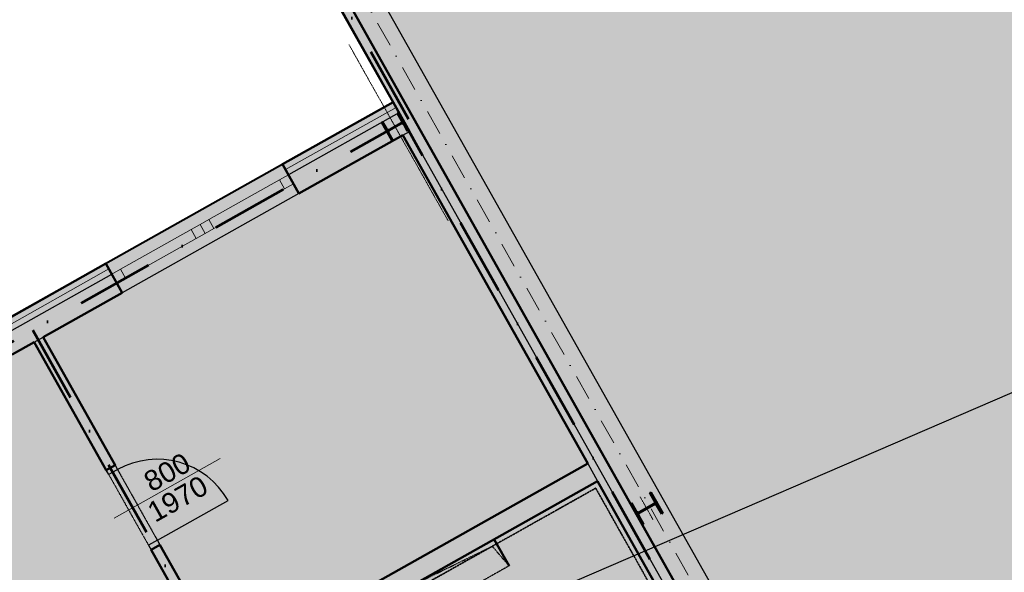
# Model space of a CAD drawing. Header units: millimetres. Extents: x 2886542 to 7567581, y -792623 to 134766.
# Tile 76 of 256: x 4191303 to 4201013, y -402259 to -396804. Entities that reach past the tile are written whole.
import ezdxf
from ezdxf.enums import TextEntityAlignment as Align

# ---------------------------------------------------------------- set-up
doc = ezdxf.new("R2010")
doc.units = ezdxf.units.MM
for name, pattern in [('ACAD_ISO12W100', [21, 12, -3, 0, -3, 0, -3]), ('DASHDOT', [1, 0.5, -0.25, 0, -0.25]), ('DASHDOTX2', [50.8, 25.4, -12.7, 0, -12.7]), ('DIVIDE', [1.25, 0.5, -0.25, 0, -0.25, 0, -0.25]), ('DOT', [0.25, 0, -0.25])]:
    doc.linetypes.add(name, pattern=pattern)
for name, color, linetype, lineweight in [('CKDVERE_', 7, 'Continuous', 25), ('CKDVERE_NADROVINOU', 1, 'DASHDOT', 18), ('CKDVERE_OSY', 1, 'Continuous', 18), ('CKDVERE_POPIS', 3, 'Continuous', 25), ('CKDVERE_ZARUBNE_RAM', 5, 'Continuous', 25), ('CKIZOLACE', 1, 'Continuous', 18), ('CKOKNA', 1, 'Continuous', 18), ('CKPROSTUPY_NADROVINOU', 7, 'DASHDOT', 25), ('CKRASTR', 7, 'DASHDOT', 18), ('CKSTENY_NADROVINOU', 7, 'DIVIDE', 25), ('CKSTENY_PODROVINOU', 7, 'Continuous', 25), ('CKSTENY_REZ', 6, 'Continuous', 50), ('CSPROFILY_OSY', 1, 'DASHDOT', 18), ('CSPROFILY_REZY', 4, 'Continuous', 50), ('IN_NS_TLUSTA', 1, 'Continuous', 40), ('obklady', 4, 'DASHDOT', 35)]:
    doc.layers.add(name, color=color, linetype=linetype, lineweight=lineweight)
doc.layers.add('CKDVERE_DORAZ', color=7, linetype='DOT', lineweight=25, plot=False)
for name, color, linetype in [('KATASTR', 7, 'Continuous'), ('požárničina', 10, 'Continuous'), ('srafy', 251, 'Continuous')]:
    doc.layers.add(name, color=color, linetype=linetype)
doc.styles.get("Standard").update_dxf_attribs({"font": 'arial.ttf'})
doc.linetypes.add('IZOLACE_POLYSTYREN_EXPANDOVANY', pattern='A,1,[224,CADKON.SHX,S=0.01,R=0,X=-0.5,Y=-1.74],-2', length=3)

# ---------------------------------------------------------------- blocks, each defined once
blk = doc.blocks.new('CK_S_EXT_HEAHEA240')
for p, q in [((-120, 115), (120, 115)), ((-120, 115), (-120, 103)), ((-120, 103), (-24.75, 103)), ((120, 103), (24.75, 103)), ((120, 115), (120, 103)), ((-3.75, -82), (-3.75, 82)), ((3.75, -82), (3.75, 82)), ((-120, -115), (-120, -103)), ((-120, -103), (-24.75, -103)), ((-120, -115), (120, -115)), ((120, -103), (24.75, -103)), ((120, -115), (120, -103))]:
    blk.add_line(p, q)
for centre, start, end in [((-24.75, 82), 0, 90), ((24.75, 82), 90, 180), ((-24.75, -82), 270, 0), ((24.75, -82), 180, 270)]:
    blk.add_arc(centre, 21, start, end)
blk = doc.blocks.new('CK_S_EXT_HEAHEA200')
for p, q in [((-100, 95), (100, 95)), ((-100, 95), (-100, 85)), ((-100, 85), (-21.25, 85)), ((-3.25, -67), (-3.25, 67)), ((3.25, -67), (3.25, 67)), ((100, 85), (21.25, 85)), ((100, 95), (100, 85)), ((-100, -95), (-100, -85)), ((-100, -85), (-21.25, -85)), ((-100, -95), (100, -95)), ((100, -85), (21.25, -85)), ((100, -95), (100, -85))]:
    blk.add_line(p, q)
for centre, start, end in [((-21.25, 67), 0, 90), ((21.25, 67), 90, 180), ((-21.25, -67), 270, 0), ((21.25, -67), 180, 270)]:
    blk.add_arc(centre, 18, start, end)
blk = doc.blocks.new('CKBL1103905120115', base_point=(-150, -450))
at = {"layer": 'CKPROSTUPY_NADROVINOU'}
for p, q in [((-150, -450), (-150, 450)), ((-150, 450), (150, 450)), ((-150, -450), (-100, 400)), ((150, 450), (-100, 400)), ((150, 450), (150, -450)), ((150, -450), (-150, -450))]:
    blk.add_line(p, q, dxfattribs=at)
blk = doc.blocks.new('skladova hala')
at = {"linetype": 'ACAD_ISO12W100', "lineweight": 0, "ltscale": 50}
h = blk.add_hatch(dxfattribs=at)
h.set_pattern_fill('AR-SAND', color=1, scale=16, style=0)
h.paths.add_polyline_path([(4241133.3, -586748.3, 1), (4241133.3, -583178.3), (4240133.3, -583178.3), (4238983.3, -583178.3), (4238883.3, -583178.3), (4238883.3, -583858.3, -0.37077), (4238092.4, -583178.3), (4237983.3, -583178.3), (4235133.3, -583178.3), (4230133.3, -583178.3), (4229383.3, -583178.3), (4225383.3, -583178.3, 1), (4225383.3, -586748.3)])
h.paths.add_polyline_path([(4238497.8, -583883.6), (4238497.8, -583160.1), (4238191.4, -583160.1), (4238191.4, -583883.6)], flags=9)
at = {"layer": 'srafy'}
h = blk.add_hatch(dxfattribs=at)
h.set_pattern_fill('ANSI31', color=250, scale=50, style=0)
h.set_pattern_definition([(45, (4138188.92, -641931), (-112.2532, 112.2532), [])])
edge = h.paths.add_edge_path()
edge.add_line((4227593.3, -578967.8), (4227593.3, -579067.8))
edge.add_line((4227593.3, -579067.8), (4229533.3, -579067.8))
edge.add_line((4229533.3, -579067.8), (4229533.3, -579057.8))
edge.add_line((4229533.3, -579057.8), (4229612.1, -579057.8))
edge.add_arc((4229612.1, -579039.8), 18, 270, 360)
edge.add_line((4229630.1, -579039.8), (4229630.1, -578972.8))
edge.add_line((4229630.1, -578972.8), (4229630.1, -578967.8))
edge.add_line((4229630.1, -578967.8), (4227593.3, -578967.8))
h.paths.add_polyline_path([(4225243.3, -578972.8), (4225243.3, -579067.8), (4226693.3, -579067.8), (4226693.3, -578967.8), (4225243.3, -578967.8)])
at = {"layer": 'CKDVERE_', "color": 250}
blk.add_line((4227543.3, -577367.8), (4227543.3, -576567.8), dxfattribs=at)
blk.add_arc((4227543.3, -577367.8), 800, 90, 180, dxfattribs=at)
at = {"layer": 'CKDVERE_DORAZ', "color": 250}
blk.add_line((4226693.3, -577467.8), (4227593.3, -577467.8), dxfattribs=at)
at = {"layer": 'CKDVERE_NADROVINOU', "color": 250}
for p, q in [((4227543.3, -577367.8), (4226743.3, -577367.8)), ((4227543.3, -577467.8), (4226743.3, -577467.8))]:
    blk.add_line(p, q, dxfattribs=at)
at = {"layer": 'CKDVERE_OSY', "color": 250}
blk.add_line((4227143.3, -576431.8), (4227143.3, -577631.8), dxfattribs=at)
at = {"layer": 'CKDVERE_ZARUBNE_RAM', "color": 250}
for p, q in [((4226693.3, -577367.8), (4226743.3, -577367.8)), ((4226693.3, -577467.8), (4226693.3, -577367.8)), ((4226743.3, -577367.8), (4226743.3, -577467.8)), ((4227593.3, -577367.8), (4227543.3, -577367.8)), ((4227543.3, -577367.8), (4227543.3, -577467.8)), ((4227593.3, -577467.8), (4227593.3, -577367.8)), ((4226743.3, -577467.8), (4226693.3, -577467.8)), ((4227543.3, -577467.8), (4227593.3, -577467.8))]:
    blk.add_line(p, q, dxfattribs=at)
at = {"layer": 'CKIZOLACE', "color": 250, "linetype": 'IZOLACE_POLYSTYREN_EXPANDOVANY', "ltscale": 1.5}
for points in [[(4224973.3, -573222.8), (4224973.3, -574472.8)], [(4224973.3, -577717.8), (4224973.3, -576472.8)]]:
    blk.add_lwpolyline(points, dxfattribs=at)
at = {"layer": 'CKOKNA', "color": 250}
for p, q in [((4225033.3, -574572.8), (4225033.3, -574472.8)), ((4225033.3, -574472.8), (4225133.3, -574472.8)), ((4225133.3, -574572.8), (4225133.3, -574472.8)), ((4225033.3, -574572.8), (4225033.3, -575372.8)), ((4225033.3, -574572.8), (4225133.3, -574572.8)), ((4225133.3, -574572.8), (4225133.3, -575372.8)), ((4225033.3, -575472.8), (4225033.3, -575372.8)), ((4225033.3, -575372.8), (4225133.3, -575372.8)), ((4225133.3, -575472.8), (4225133.3, -575372.8)), ((4225033.3, -575472.8), (4225133.3, -575472.8)), ((4225033.3, -575572.8), (4225033.3, -575472.8)), ((4225133.3, -575572.8), (4225133.3, -575472.8)), ((4225033.3, -575572.8), (4225033.3, -576372.8)), ((4225033.3, -575572.8), (4225133.3, -575572.8)), ((4225133.3, -575572.8), (4225133.3, -576372.8)), ((4225033.3, -576372.8), (4225133.3, -576372.8)), ((4225033.3, -576372.8), (4225033.3, -576472.8)), ((4225133.3, -576372.8), (4225133.3, -576472.8)), ((4225033.3, -576472.8), (4225133.3, -576472.8))]:
    blk.add_line(p, q, dxfattribs=at)
at = {"layer": 'CKRASTR', "color": 250, "ltscale": 500}
blk.add_line((4191152.2, -572972.8), (4242633.3, -572972.8), dxfattribs=at)
at = {"layer": 'CKRASTR', "color": 250}
blk.add_line((4224203.4, -573322.8), (4226199.4, -573322.8), dxfattribs=at)
at = {"layer": 'CKSTENY_NADROVINOU', "color": 250}
blk.add_line((4226693.3, -577367.8), (4227593.3, -577367.8), dxfattribs=at)
at = {"layer": 'CKSTENY_PODROVINOU', "color": 250}
for p, q in [((4236353.3, -572822.8), (4199813.3, -572822.8)), ((4225243.3, -573222.8), (4224913.3, -573222.8)), ((4225033.3, -573222.8), (4224913.3, -573222.8)), ((4225033.3, -573222.8), (4225033.3, -574472.8)), ((4225243.3, -573297.8), (4225243.3, -573222.8)), ((4235753.3, -573222.8), (4225243.3, -573222.8)), ((4228963.3, -573297.8), (4229163.3, -573297.8)), ((4224913.3, -574472.8), (4224913.3, -576472.8)), ((4225033.3, -574472.8), (4224913.3, -574472.8)), ((4225243.3, -574472.8), (4225243.3, -576472.8)), ((4225033.3, -576472.8), (4224913.3, -576472.8)), ((4225033.3, -577717.8), (4225033.3, -576472.8)), ((4225243.3, -577467.8), (4225243.3, -577367.8))]:
    blk.add_line(p, q, dxfattribs=at)
at = {"layer": 'CKSTENY_REZ', "color": 250}
for p, q in [((4199513.3, -573122.8), (4236353.3, -573122.8)), ((4199413.3, -573222.8), (4224913.3, -573222.8)), ((4224913.3, -573222.8), (4225243.3, -573222.8)), ((4224913.3, -573222.8), (4224913.3, -574472.8)), ((4225243.3, -573297.8), (4228963.3, -573297.8)), ((4225243.3, -573297.8), (4225243.3, -574472.8)), ((4228963.3, -577367.8), (4228963.3, -573297.8)), ((4229163.3, -573297.8), (4232313.3, -573297.8)), ((4229163.3, -575367.8), (4229163.3, -573297.8)), ((4224913.3, -574472.8), (4225243.3, -574472.8)), ((4229463.3, -574467.8), (4229163.3, -574467.8)), ((4224913.3, -576472.8), (4225243.3, -576472.8)), ((4224913.3, -577717.8), (4224913.3, -576472.8)), ((4225243.3, -576472.8), (4225243.3, -577367.8)), ((4225243.3, -577367.8), (4226693.3, -577367.8)), ((4226693.3, -577467.8), (4226693.3, -577367.8)), ((4227593.3, -577467.8), (4227593.3, -577367.8)), ((4227593.3, -577367.8), (4228963.3, -577367.8)), ((4225243.3, -577467.8), (4226693.3, -577467.8)), ((4225243.3, -577717.8), (4225243.3, -577467.8)), ((4227593.3, -577467.8), (4231113.3, -577467.8))]:
    blk.add_line(p, q, dxfattribs=at)
at = {"layer": 'CSPROFILY_OSY', "color": 250}
for p, q in [((4229633.3, -572882.8), (4229633.3, -573132.8)), ((4229763.3, -573007.8), (4229503.3, -573007.8)), ((4225133.3, -573427.8), (4225133.3, -573217.8)), ((4225023.3, -573322.8), (4225243.3, -573322.8))]:
    blk.add_line(p, q, dxfattribs=at)
at = {"layer": 'obklady', "color": 250}
blk.add_lwpolyline([(4232263.3, -575367.8), (4232263.3, -573347.8), (4229213.3, -573347.8), (4229213.3, -575317.8), (4231313.3, -575317.8)], dxfattribs=at)
at = {"layer": 'požárničina', "linetype": 'DASHDOTX2', "lineweight": 60, "ltscale": 30}
for p, q in [((4225133.9, -573170.9), (4199466.4, -573170.9)), ((4237706.9, -573221.4), (4225133.9, -573226.4)), ((4225133.9, -582971.4), (4225133.9, -573226.4)), ((4225133.9, -577423), (4229070.5, -577423))]:
    blk.add_line(p, q, dxfattribs=at)
at = {"layer": 'CKPROSTUPY_NADROVINOU', "color": 250}
blk.add_blockref('CKBL1103905120115', (4229163.3, -575367.8), dxfattribs=at)
at = {"layer": 'CSPROFILY_REZY', "color": 250, "rotation": 180}
blk.add_blockref('CK_S_EXT_HEAHEA240', (4229633.3, -573007.8), dxfattribs=at)
at = {"layer": 'CSPROFILY_REZY', "color": 250}
blk.add_blockref('CK_S_EXT_HEAHEA200', (4225133.3, -573322.8), dxfattribs=at)
at = {"layer": 'CKDVERE_POPIS', "color": 250}
blk.add_text(' 1970', height=200, rotation=90, dxfattribs=at).set_placement((4227183.3, -577031.8), align=Align.TOP_CENTER)
blk.add_text('  800', height=200, rotation=90, dxfattribs=at).set_placement((4227103.3, -577031.8), align=Align.CENTER)

msp = doc.modelspace()

# ---------------------------------------------------------------- hatches: boundary and pattern name
at = {"layer": 'požárničina', "linetype": 'Continuous', "lineweight": 50}
msp.add_hatch(color=253, dxfattribs=at).paths.add_polyline_path([(4202098.9, -364363.9), (4182486.7, -375391.6), (4194984.7, -397618.8), (4186307.4, -402498), (4194610, -417263.8), (4222899.6, -401357)])

# ---------------------------------------------------------------- linework, layer by layer
at = {"layer": 'IN_NS_TLUSTA'}
msp.add_lwpolyline([(4182486.7, -375391.6), (4194984.7, -397618.8), (4186307.4, -402498), (4194610, -417263.8), (4222899.6, -401357), (4202098.9, -364363.9), (4182486.7, -375391.6)], dxfattribs=at)
at = {"layer": 'KATASTR'}
msp.add_line((4178066.3, -410419.7), (4252647, -378231.3), dxfattribs=at)

# ---------------------------------------------------------------- block references
at = {"layer": 'požárničina', "color": 1, "linetype": 'Continuous', "lineweight": 50, "rotation": 299.3484460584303}
msp.add_blockref('skladova hala', (2623924.4, 3565996.5), dxfattribs=at)

doc.saveas('drawing.dxf')
